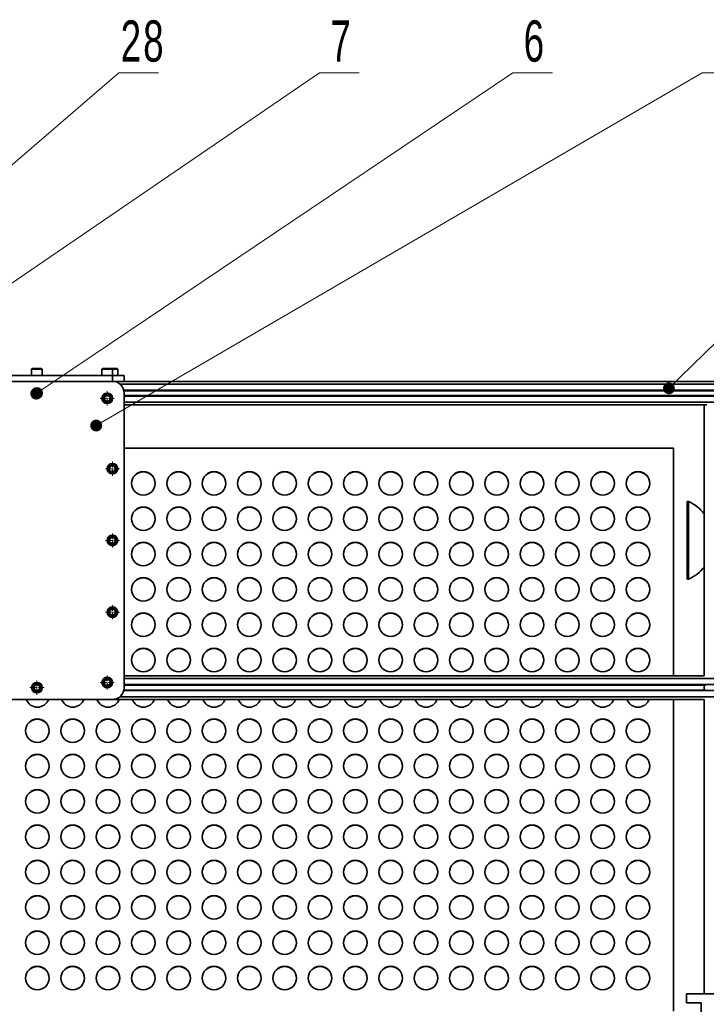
# Model space of a CAD drawing. Header units: millimetres. Extents: x 2945 to 26725, y -1089 to 16127.
# Tile 148 of 150: x 22178 to 23344, y 12480 to 14152. Entities that reach past the tile are written whole.
import ezdxf

# ---------------------------------------------------------------- set-up
doc = ezdxf.new("R2010")
doc.units = ezdxf.units.MM
doc.linetypes.add('点画线', pattern=[18, 12, -2, 2, -2])
for name, color, linetype, lineweight in [('中心线层', 1, '点画线', 18), ('几何体', 7, 'Continuous', 35), ('注释', 2, 'Continuous', 18)]:
    doc.layers.add(name, color=color, linetype=linetype, lineweight=lineweight)
doc.styles.add('SLDTEXTSTYLE1', font='txt', dxfattribs={"width": 0.667})

# ---------------------------------------------------------------- blocks, each defined once
blk = doc.blocks.new('SW_NOTE_0_55')
at = {"layer": '注释', "color": 0}
for p, q in [((0, 0), (67.1, 0)), ((67.1, 0), (0, 0)), ((0, 0), (67.1, 0)), ((67.1, 0), (0, 0)), ((0, 0), (67.1, 0)), ((67.1, 0), (0, 0))]:
    blk.add_line(p, q, dxfattribs=at)
at = {"layer": '注释', "color": 0, "insert": (18.2, 89.1), "char_height": 70, "width": 48.283, "attachment_point": 1, "style": 'SLDTEXTSTYLE1'}
blk.add_mtext('\\T1.1;5', dxfattribs=at)
blk = doc.blocks.new('SW_NOTE_0_56')
at = {"layer": '注释', "color": 0}
for p, q in [((0, 0), (67.1, 0)), ((67.1, 0), (0, 0)), ((0, 0), (67.1, 0)), ((67.1, 0), (0, 0)), ((0, 0), (67.1, 0)), ((67.1, 0), (0, 0))]:
    blk.add_line(p, q, dxfattribs=at)
at = {"layer": '注释', "color": 0, "insert": (18.2, 89.1), "char_height": 70, "width": 48.089, "attachment_point": 1, "style": 'SLDTEXTSTYLE1'}
blk.add_mtext('\\T1.1;6', dxfattribs=at)
blk = doc.blocks.new('SW_NOTE_0_57')
at = {"layer": '注释', "color": 0}
for p, q in [((0, 0), (67.1, 0)), ((67.1, 0), (0, 0)), ((0, 0), (67.1, 0)), ((67.1, 0), (0, 0)), ((0, 0), (67.1, 0)), ((67.1, 0), (0, 0))]:
    blk.add_line(p, q, dxfattribs=at)
at = {"layer": '注释', "color": 0, "insert": (18.2, 89.1), "char_height": 70, "width": 56.233, "attachment_point": 1, "style": 'SLDTEXTSTYLE1'}
blk.add_mtext('\\T1.1;7', dxfattribs=at)
blk = doc.blocks.new('SW_NOTE_0_58')
at = {"layer": '注释', "color": 0}
for p, q in [((0, 0), (67.1, 0)), ((67.1, 0), (0, 0)), ((0, 0), (67.1, 0)), ((67.1, 0), (0, 0)), ((0, 0), (67.1, 0)), ((67.1, 0), (0, 0))]:
    blk.add_line(p, q, dxfattribs=at)
at = {"layer": '注释', "color": 0, "insert": (2.9, 89.1), "char_height": 70, "width": 120.803, "attachment_point": 1, "style": 'SLDTEXTSTYLE1'}
blk.add_mtext('\\T1.1;28', dxfattribs=at)
blk = doc.blocks.new('*X139')
at = {"layer": '注释', "linetype": 'Continuous'}
h = blk.add_hatch(color=0, dxfattribs=at)
edge = h.paths.add_edge_path(flags=0)
edge.add_arc((-625.8, -638.7), 10.2, 0, 360)
at = {"layer": '注释', "color": 0, "linetype": 'Continuous'}
blk.add_line((-625.8, -638.7), (0, 0), dxfattribs=at)
blk = doc.blocks.new('*X141')
at = {"layer": '注释', "linetype": 'Continuous'}
h = blk.add_hatch(color=0, dxfattribs=at)
edge = h.paths.add_edge_path(flags=0)
edge.add_arc((-547.2, -535.6), 10.2, 0, 360)
at = {"layer": '注释', "color": 0, "linetype": 'Continuous'}
blk.add_line((-547.2, -535.6), (0, 0), dxfattribs=at)
blk = doc.blocks.new('*X142')
at = {"layer": '注释', "linetype": 'Continuous'}
h = blk.add_hatch(color=0, dxfattribs=at)
edge = h.paths.add_edge_path(flags=0)
edge.add_arc((-1029, -598.8), 10.2, 0, 360)
at = {"layer": '注释', "color": 0, "linetype": 'Continuous'}
blk.add_line((-1029, -598.8), (0, 0), dxfattribs=at)
blk = doc.blocks.new('*X143')
at = {"layer": '注释', "linetype": 'Continuous'}
h = blk.add_hatch(color=0, dxfattribs=at)
edge = h.paths.add_edge_path(flags=0)
edge.add_arc((-809.5, -544.6), 10.2, 0, 360)
at = {"layer": '注释', "color": 0, "linetype": 'Continuous'}
blk.add_line((-809.5, -544.6), (0, 0), dxfattribs=at)
blk = doc.blocks.new('*X144')
at = {"layer": '注释', "linetype": 'Continuous'}
h = blk.add_hatch(color=0, dxfattribs=at)
edge = h.paths.add_edge_path(flags=0)
edge.add_arc((-606.1, -413.7), 10.2, 0, 360)
at = {"layer": '注释', "color": 0, "linetype": 'Continuous'}
blk.add_line((-606.1, -413.7), (0, 0), dxfattribs=at)
blk = doc.blocks.new('*X145')
at = {"layer": '注释', "linetype": 'Continuous'}
h = blk.add_hatch(color=0, dxfattribs=at)
edge = h.paths.add_edge_path(flags=0)
edge.add_arc((-774.8, -665.2), 10.2, 0, 360)
at = {"layer": '注释', "color": 0, "linetype": 'Continuous'}
blk.add_line((-774.8, -665.2), (0, 0), dxfattribs=at)

msp = doc.modelspace()

# ---------------------------------------------------------------- linework, layer by layer
at = {"layer": '中心线层'}
for p, q in [((22315.141, 13508.811), (22339.141, 13508.811)), ((22327.141, 13496.811), (22327.141, 13520.811)), ((22335.928, 13377.379), (22335.928, 13401.379)), ((22323.928, 13389.379), (22347.928, 13389.379)), ((22335.928, 13255.598), (22335.928, 13279.598)), ((22323.928, 13267.598), (22347.928, 13267.598)), ((22335.928, 13133.817), (22335.928, 13157.817)), ((22323.928, 13145.817), (22347.928, 13145.817)), ((22207.709, 13005.598), (22207.709, 13029.598)), ((22315.141, 13026.385), (22339.141, 13026.385)), ((22327.141, 13014.385), (22327.141, 13038.385)), ((22195.709, 13017.598), (22219.709, 13017.598))]:
    msp.add_line(p, q, dxfattribs=at)
at = {"layer": '几何体'}
for p, q in [((22200.209, 13559.598), (22201.527, 13559.598)), ((22201.527, 13559.598), (22215.209, 13559.598)), ((22319.641, 13559.598), (22320.96, 13559.598)), ((22320.96, 13559.598), (22334.641, 13559.598)), ((22334.641, 13559.598), (22343.428, 13559.598)), ((22335.928, 13547.598), (21835.928, 13547.598)), ((22198.709, 13558.098), (22198.709, 13547.598)), ((22200.291, 13558.098), (22198.709, 13558.098)), ((22216.709, 13558.098), (22200.291, 13558.098)), ((22216.709, 13547.598), (22216.709, 13558.098)), ((22318.141, 13558.098), (22318.141, 13547.598)), ((22319.723, 13558.098), (22318.141, 13558.098)), ((22336.141, 13558.098), (22319.723, 13558.098)), ((22335.928, 13537.598), (22335.928, 13547.598)), ((22335.928, 13547.598), (22355.928, 13547.598)), ((22336.141, 13547.598), (22336.141, 13558.098)), ((22344.928, 13558.098), (22336.141, 13558.098)), ((22344.928, 13547.598), (22344.928, 13558.098)), ((22355.928, 13547.598), (22355.928, 13537.598)), ((22335.928, 13537.598), (21835.928, 13537.598)), ((22348.567, 13537.598), (22335.928, 13537.598)), ((22348.567, 13537.598), (23380.928, 13537.598)), ((22348.567, 13533.098), (23380.928, 13533.098)), ((22202.498, 13520.084), (22207.257, 13523.354)), ((22202.95, 13514.329), (22202.498, 13520.084)), ((22208.161, 13511.842), (22202.95, 13514.329)), ((22207.257, 13523.354), (22212.467, 13520.867)), ((22212.92, 13515.112), (22208.161, 13511.842)), ((22212.467, 13520.867), (22212.92, 13515.112)), ((22321.93, 13511.297), (22326.689, 13514.567)), ((22322.383, 13505.542), (22321.93, 13511.297)), ((22326.689, 13514.567), (22331.9, 13512.081)), ((22331.9, 13512.081), (22332.352, 13506.325)), ((22355.267, 13522.698), (23380.928, 13522.698)), ((22355.503, 13521.698), (23380.928, 13521.698)), ((22355.928, 13017.598), (22355.928, 13517.598)), ((22355.928, 13513.498), (23380.928, 13513.498)), ((22355.928, 13512.498), (23380.928, 13512.498)), ((22327.593, 13503.055), (22322.383, 13505.542)), ((22332.352, 13506.325), (22327.593, 13503.055)), ((22355.928, 13502.098), (23380.928, 13502.098)), ((22355.928, 13497.598), (23340.928, 13497.598)), ((23340.928, 13497.598), (23340.928, 13037.598)), ((23340.928, 13497.598), (23345.428, 13497.598)), ((23288.428, 13424.391), (22355.928, 13424.391)), ((23288.428, 13037.598), (23288.428, 13424.391)), ((22330.717, 13391.865), (22335.476, 13395.135)), ((22331.169, 13386.109), (22330.717, 13391.865)), ((22335.476, 13395.135), (22340.686, 13392.648)), ((22340.686, 13392.648), (22341.139, 13386.893)), ((22336.38, 13383.623), (22331.169, 13386.109)), ((22341.139, 13386.893), (22336.38, 13383.623)), ((23314.027, 13333.552), (23311.975, 13333.552)), ((23311.975, 13333.552), (23311.975, 13201.644)), ((23314.027, 13333.552), (23314.027, 13201.644)), ((22330.717, 13270.084), (22335.476, 13273.354)), ((22331.169, 13264.329), (22330.717, 13270.084)), ((22336.38, 13261.842), (22331.169, 13264.329)), ((22335.476, 13273.354), (22340.686, 13270.867)), ((22341.139, 13265.112), (22336.38, 13261.842)), ((22340.686, 13270.867), (22341.139, 13265.112)), ((23311.975, 13201.644), (23314.027, 13201.644)), ((22330.717, 13148.303), (22335.476, 13151.573)), ((22331.169, 13142.548), (22330.717, 13148.303)), ((22336.38, 13140.061), (22331.169, 13142.548)), ((22335.476, 13151.573), (22340.686, 13149.086)), ((22341.139, 13143.331), (22336.38, 13140.061)), ((22340.686, 13149.086), (22341.139, 13143.331)), ((22321.93, 13028.871), (22326.689, 13032.141)), ((22322.383, 13023.115), (22321.93, 13028.871)), ((22326.689, 13032.141), (22331.9, 13029.654)), ((22332.352, 13023.898), (22327.593, 13020.629)), ((22331.9, 13029.654), (22332.352, 13023.898)), ((22355.928, 13037.598), (23340.928, 13037.598)), ((22355.928, 13033.098), (23380.928, 13033.098)), ((22202.498, 13020.084), (22207.257, 13023.354)), ((22202.95, 13014.329), (22202.498, 13020.084)), ((22208.161, 13011.842), (22202.95, 13014.329)), ((22207.257, 13023.354), (22212.467, 13020.867)), ((22212.92, 13015.112), (22208.161, 13011.842)), ((22212.467, 13020.867), (22212.92, 13015.112)), ((22327.593, 13020.629), (22322.383, 13023.115)), ((22355.267, 13012.498), (23380.928, 13012.498)), ((22355.503, 13013.498), (23343.366, 13013.498)), ((22355.928, 13022.698), (23380.928, 13022.698)), ((22355.928, 13021.698), (23343.366, 13021.698)), ((23340.928, 13021.698), (23340.928, 13013.498)), ((21835.928, 12997.598), (22335.928, 12997.598)), ((22335.928, 12997.598), (23340.928, 12997.598)), ((22348.567, 13002.098), (23380.928, 13002.098)), ((23288.428, 12468.148), (23288.428, 12997.598)), ((23340.928, 12997.598), (23340.928, 12497.598)), ((23310.928, 12497.598), (23310.928, 12482.598)), ((23380.928, 12497.598), (23310.928, 12497.598)), ((23310.928, 12482.598), (23335.928, 12482.598)), ((23335.928, 12482.598), (23335.928, 12428.529))]:
    msp.add_line(p, q, dxfattribs=at)
for centre, radius in [((22207.709, 13517.598), 9), ((22207.709, 13517.598), 7.5), ((22327.141, 13508.811), 9), ((22327.141, 13508.811), 7.5), ((22335.928, 13389.379), 9), ((22335.928, 13389.379), 7.5), ((22388.428, 13364.395), 19.999), ((22448.428, 13364.395), 19.999), ((22508.428, 13364.395), 19.999), ((22568.428, 13364.395), 19.999), ((22628.428, 13364.395), 19.999), ((22688.428, 13364.395), 19.999), ((22748.428, 13364.395), 19.999), ((22808.428, 13364.395), 19.999), ((22868.428, 13364.395), 19.999), ((22928.428, 13364.395), 19.999), ((22988.428, 13364.395), 19.999), ((23048.428, 13364.395), 19.999), ((23108.428, 13364.395), 19.999), ((23168.428, 13364.395), 19.999), ((23228.428, 13364.395), 19.999), ((22388.428, 13304.401), 19.999), ((22448.428, 13304.401), 19.999), ((22508.428, 13304.401), 19.999), ((22568.428, 13304.401), 19.999), ((22628.428, 13304.401), 19.999), ((22688.428, 13304.401), 19.999), ((22748.428, 13304.401), 19.999), ((22808.428, 13304.401), 19.999), ((22868.428, 13304.401), 19.999), ((22928.428, 13304.401), 19.999), ((22988.428, 13304.401), 19.999), ((23048.428, 13304.401), 19.999), ((23108.428, 13304.401), 19.999), ((23168.428, 13304.401), 19.999), ((23228.428, 13304.401), 19.999), ((22335.928, 13267.598), 9), ((22335.928, 13267.598), 7.5), ((22388.428, 13244.407), 19.999), ((22448.428, 13244.407), 19.999), ((22508.428, 13244.407), 19.999), ((22568.428, 13244.407), 19.999), ((22628.428, 13244.407), 19.999), ((22688.428, 13244.407), 19.999), ((22748.428, 13244.407), 19.999), ((22808.428, 13244.407), 19.999), ((22868.428, 13244.407), 19.999), ((22928.428, 13244.407), 19.999), ((22988.428, 13244.407), 19.999), ((23048.428, 13244.407), 19.999), ((23108.428, 13244.407), 19.999), ((23168.428, 13244.407), 19.999), ((23228.428, 13244.407), 19.999), ((22388.428, 13184.413), 19.999), ((22448.428, 13184.413), 19.999), ((22508.428, 13184.413), 19.999), ((22568.428, 13184.413), 19.999), ((22628.428, 13184.413), 19.999), ((22688.428, 13184.413), 19.999), ((22748.428, 13184.413), 19.999), ((22808.428, 13184.413), 19.999), ((22868.428, 13184.413), 19.999), ((22928.428, 13184.413), 19.999), ((22988.428, 13184.413), 19.999), ((23048.428, 13184.413), 19.999), ((23108.428, 13184.413), 19.999), ((23168.428, 13184.413), 19.999), ((23228.428, 13184.413), 19.999), ((22335.928, 13145.817), 9), ((22335.928, 13145.817), 7.5), ((22388.428, 13124.419), 19.999), ((22448.428, 13124.419), 19.999), ((22508.428, 13124.419), 19.999), ((22568.428, 13124.419), 19.999), ((22628.428, 13124.419), 19.999), ((22688.428, 13124.419), 19.999), ((22748.428, 13124.419), 19.999), ((22808.428, 13124.419), 19.999), ((22868.428, 13124.419), 19.999), ((22928.428, 13124.419), 19.999), ((22988.428, 13124.419), 19.999), ((23048.428, 13124.419), 19.999), ((23108.428, 13124.419), 19.999), ((23168.428, 13124.419), 19.999), ((23228.428, 13124.419), 19.999), ((22388.428, 13064.425), 19.999), ((22448.428, 13064.425), 19.999), ((22508.428, 13064.425), 19.999), ((22568.428, 13064.425), 19.999), ((22628.428, 13064.425), 19.999), ((22688.428, 13064.425), 19.999), ((22748.428, 13064.425), 19.999), ((22808.428, 13064.425), 19.999), ((22868.428, 13064.425), 19.999), ((22928.428, 13064.425), 19.999), ((22988.428, 13064.425), 19.999), ((23048.428, 13064.425), 19.999), ((23108.428, 13064.425), 19.999), ((23168.428, 13064.425), 19.999), ((23228.428, 13064.425), 19.999), ((22207.709, 13017.598), 9), ((22207.709, 13017.598), 7.5), ((22327.141, 13026.385), 9), ((22327.141, 13026.385), 7.5), ((22208.428, 12944.437), 19.999), ((22268.428, 12944.437), 19.999), ((22328.428, 12944.437), 19.999), ((22388.428, 12944.437), 19.999), ((22448.428, 12944.437), 19.999), ((22508.428, 12944.437), 19.999), ((22568.428, 12944.437), 19.999), ((22628.428, 12944.437), 19.999), ((22688.428, 12944.437), 19.999), ((22748.428, 12944.437), 19.999), ((22808.428, 12944.437), 19.999), ((22868.428, 12944.437), 19.999), ((22928.428, 12944.437), 19.999), ((22988.428, 12944.437), 19.999), ((23048.428, 12944.437), 19.999), ((23108.428, 12944.437), 19.999), ((23168.428, 12944.437), 19.999), ((23228.428, 12944.437), 19.999), ((22208.428, 12884.443), 19.999), ((22268.428, 12884.443), 19.999), ((22328.428, 12884.443), 19.999), ((22388.428, 12884.443), 19.999), ((22448.428, 12884.443), 19.999), ((22508.428, 12884.443), 19.999), ((22568.428, 12884.443), 19.999), ((22628.428, 12884.443), 19.999), ((22688.428, 12884.443), 19.999), ((22748.428, 12884.443), 19.999), ((22808.428, 12884.443), 19.999), ((22868.428, 12884.443), 19.999), ((22928.428, 12884.443), 19.999), ((22988.428, 12884.443), 19.999), ((23048.428, 12884.443), 19.999), ((23108.428, 12884.443), 19.999), ((23168.428, 12884.443), 19.999), ((23228.428, 12884.443), 19.999), ((22208.428, 12824.449), 19.999), ((22268.428, 12824.449), 19.999), ((22328.428, 12824.449), 19.999), ((22388.428, 12824.449), 19.999), ((22448.428, 12824.449), 19.999), ((22508.428, 12824.449), 19.999), ((22568.428, 12824.449), 19.999), ((22628.428, 12824.449), 19.999), ((22688.428, 12824.449), 19.999), ((22748.428, 12824.449), 19.999), ((22808.428, 12824.449), 19.999), ((22868.428, 12824.449), 19.999), ((22928.428, 12824.449), 19.999), ((22988.428, 12824.449), 19.999), ((23048.428, 12824.449), 19.999), ((23108.428, 12824.449), 19.999), ((23168.428, 12824.449), 19.999), ((23228.428, 12824.449), 19.999), ((22208.428, 12764.455), 19.999), ((22268.428, 12764.455), 19.999), ((22328.428, 12764.455), 19.999), ((22388.428, 12764.455), 19.999), ((22448.428, 12764.455), 19.999), ((22508.428, 12764.455), 19.999), ((22568.428, 12764.455), 19.999), ((22628.428, 12764.455), 19.999), ((22688.428, 12764.455), 19.999), ((22748.428, 12764.455), 19.999), ((22808.428, 12764.455), 19.999), ((22868.428, 12764.455), 19.999), ((22928.428, 12764.455), 19.999), ((22988.428, 12764.455), 19.999), ((23048.428, 12764.455), 19.999), ((23108.428, 12764.455), 19.999), ((23168.428, 12764.455), 19.999), ((23228.428, 12764.455), 19.999), ((22208.428, 12704.461), 19.999), ((22268.428, 12704.461), 19.999), ((22328.428, 12704.461), 19.999), ((22388.428, 12704.461), 19.999), ((22448.428, 12704.461), 19.999), ((22508.428, 12704.461), 19.999), ((22568.428, 12704.461), 19.999), ((22628.428, 12704.461), 19.999), ((22688.428, 12704.461), 19.999), ((22748.428, 12704.461), 19.999), ((22808.428, 12704.461), 19.999), ((22868.428, 12704.461), 19.999), ((22928.428, 12704.461), 19.999), ((22988.428, 12704.461), 19.999), ((23048.428, 12704.461), 19.999), ((23108.428, 12704.461), 19.999), ((23168.428, 12704.461), 19.999), ((23228.428, 12704.461), 19.999), ((22208.428, 12644.467), 19.999), ((22268.428, 12644.467), 19.999), ((22328.428, 12644.467), 19.999), ((22388.428, 12644.467), 19.999), ((22448.428, 12644.467), 19.999), ((22508.428, 12644.467), 19.999), ((22568.428, 12644.467), 19.999), ((22628.428, 12644.467), 19.999), ((22688.428, 12644.467), 19.999), ((22748.428, 12644.467), 19.999), ((22808.428, 12644.467), 19.999), ((22868.428, 12644.467), 19.999), ((22928.428, 12644.467), 19.999), ((22988.428, 12644.467), 19.999), ((23048.428, 12644.467), 19.999), ((23108.428, 12644.467), 19.999), ((23168.428, 12644.467), 19.999), ((23228.428, 12644.467), 19.999), ((22208.428, 12584.473), 19.999), ((22268.428, 12584.473), 19.999), ((22328.428, 12584.473), 19.999), ((22388.428, 12584.473), 19.999), ((22448.428, 12584.473), 19.999), ((22508.428, 12584.473), 19.999), ((22568.428, 12584.473), 19.999), ((22628.428, 12584.473), 19.999), ((22688.428, 12584.473), 19.999), ((22748.428, 12584.473), 19.999), ((22808.428, 12584.473), 19.999), ((22868.428, 12584.473), 19.999), ((22928.428, 12584.473), 19.999), ((22988.428, 12584.473), 19.999), ((23048.428, 12584.473), 19.999), ((23108.428, 12584.473), 19.999), ((23168.428, 12584.473), 19.999), ((23228.428, 12584.473), 19.999), ((22208.428, 12524.479), 19.999), ((22268.428, 12524.479), 19.999), ((22328.428, 12524.479), 19.999), ((22388.428, 12524.479), 19.999), ((22448.428, 12524.479), 19.999), ((22508.428, 12524.479), 19.999), ((22568.428, 12524.479), 19.999), ((22628.428, 12524.479), 19.999), ((22688.428, 12524.479), 19.999), ((22748.428, 12524.479), 19.999), ((22808.428, 12524.479), 19.999), ((22868.428, 12524.479), 19.999), ((22928.428, 12524.479), 19.999), ((22988.428, 12524.479), 19.999), ((23048.428, 12524.479), 19.999), ((23108.428, 12524.479), 19.999), ((23168.428, 12524.479), 19.999), ((23228.428, 12524.479), 19.999)]:
    msp.add_circle(centre, radius, dxfattribs=at)
for centre, radius, start, end in [((22200.209, 13558.098), 1.5, 90, 180), ((22215.209, 13558.098), 1.5, 0, 90), ((22319.641, 13558.098), 1.5, 90, 180), ((22334.641, 13558.098), 1.5, 0, 90), ((22343.428, 13558.098), 1.5, 0, 90), ((22335.928, 13517.598), 20, 0, 90), ((22207.709, 13517.598), 5, 124.491237, 184.491237), ((22207.709, 13517.598), 5, 184.491237, 244.491237), ((22207.709, 13517.598), 5, 64.491237, 124.491237), ((22207.709, 13517.598), 5, 244.491237, 304.491237), ((22207.709, 13517.598), 5, 4.491237, 64.491237), ((22207.709, 13517.598), 5, 304.491237, 4.491237), ((22327.141, 13508.811), 5, 124.491237, 184.491237), ((22327.141, 13508.811), 5, 64.491237, 124.491237), ((22327.141, 13508.811), 5, 4.491237, 64.491237), ((22327.141, 13508.811), 5, 304.491237, 4.491237), ((22327.141, 13508.811), 5, 184.491237, 244.491237), ((22327.141, 13508.811), 5, 244.491237, 304.491237), ((22335.928, 13389.379), 5, 124.491237, 184.491237), ((22335.928, 13389.379), 5, 64.491237, 124.491237), ((22335.928, 13389.379), 5, 4.491237, 64.491237), ((22335.928, 13389.379), 5, 184.491237, 244.491237), ((22335.928, 13389.379), 5, 244.491237, 304.491237), ((22335.928, 13389.379), 5, 304.491237, 4.491237), ((22388.427, 13363.973), 19.999, 89.997116, 179.391947), ((22388.429, 13363.973), 19.999, 0.608053, 90.002884), ((22448.427, 13363.973), 19.999, 89.997116, 179.391947), ((22448.429, 13363.973), 19.999, 0.608053, 90.002884), ((22508.427, 13363.973), 19.999, 89.997116, 179.391947), ((22508.429, 13363.973), 19.999, 0.608053, 90.002884), ((22568.427, 13363.973), 19.999, 89.997116, 179.391947), ((22568.429, 13363.973), 19.999, 0.608053, 90.002884), ((22628.427, 13363.973), 19.999, 89.997116, 179.391947), ((22628.429, 13363.973), 19.999, 0.608054, 90.002884), ((22688.427, 13363.973), 19.999, 89.997116, 179.391947), ((22688.429, 13363.973), 19.999, 0.608053, 90.002884), ((22748.427, 13363.973), 19.999, 89.997116, 179.391946), ((22748.429, 13363.973), 19.999, 0.608054, 90.002884), ((22808.427, 13363.973), 19.999, 89.997116, 179.391946), ((22808.429, 13363.973), 19.999, 0.608054, 90.002884), ((22868.427, 13363.973), 19.999, 89.997116, 179.391946), ((22868.429, 13363.973), 19.999, 0.608054, 90.002884), ((22928.427, 13363.973), 19.999, 89.997116, 179.391947), ((22928.429, 13363.973), 19.999, 0.608053, 90.002884), ((22988.427, 13363.973), 19.999, 89.997116, 179.391946), ((22988.429, 13363.973), 19.999, 0.608054, 90.002884), ((23048.427, 13363.973), 19.999, 89.997116, 179.391947), ((23048.429, 13363.973), 19.999, 0.608053, 90.002884), ((23108.427, 13363.973), 19.999, 89.997116, 179.391949), ((23108.429, 13363.973), 19.999, 0.608051, 90.002884), ((23168.427, 13363.973), 19.999, 89.997116, 179.391947), ((23168.429, 13363.973), 19.999, 0.608053, 90.002884), ((23228.427, 13363.973), 19.999, 89.997116, 179.39195), ((23228.429, 13363.973), 19.999, 0.60805, 90.002884), ((23283.823, 13266.434), 73.601, 39.115889, 65.771609), ((22388.427, 13303.979), 19.999, 89.997116, 179.391947), ((22388.429, 13303.979), 19.999, 0.608053, 90.002884), ((22448.427, 13303.979), 19.999, 89.997116, 179.391947), ((22448.429, 13303.979), 19.999, 0.608053, 90.002884), ((22508.427, 13303.979), 19.999, 89.997116, 179.391947), ((22508.429, 13303.979), 19.999, 0.608053, 90.002884), ((22568.427, 13303.979), 19.999, 89.997116, 179.391946), ((22568.429, 13303.979), 19.999, 0.608054, 90.002884), ((22628.427, 13303.979), 19.999, 89.997116, 179.391947), ((22628.429, 13303.979), 19.999, 0.608053, 90.002884), ((22688.427, 13303.979), 19.999, 89.997116, 179.391947), ((22688.429, 13303.979), 19.999, 0.608053, 90.002884), ((22748.427, 13303.979), 19.999, 89.997116, 179.391946), ((22748.429, 13303.979), 19.999, 0.608054, 90.002884), ((22808.427, 13303.979), 19.999, 89.997116, 179.391947), ((22808.429, 13303.979), 19.999, 0.608053, 90.002884), ((22868.427, 13303.979), 19.999, 89.997116, 179.391947), ((22868.429, 13303.979), 19.999, 0.608053, 90.002884), ((22928.427, 13303.979), 19.999, 89.997116, 179.391946), ((22928.429, 13303.979), 19.999, 0.608054, 90.002884), ((22988.427, 13303.979), 19.999, 89.997116, 179.391945), ((22988.429, 13303.979), 19.999, 0.608055, 90.002884), ((23048.427, 13303.979), 19.999, 89.997116, 179.391947), ((23048.429, 13303.979), 19.999, 0.608053, 90.002884), ((23108.427, 13303.979), 19.999, 89.997116, 179.391947), ((23108.429, 13303.979), 19.999, 0.608053, 90.002884), ((23168.427, 13303.979), 19.999, 89.997116, 179.391947), ((23168.429, 13303.979), 19.999, 0.608053, 90.002884), ((23228.427, 13303.979), 19.999, 89.997116, 179.391946), ((23228.429, 13303.979), 19.999, 0.608054, 90.002884), ((22335.928, 13267.598), 5, 124.491237, 184.491237), ((22335.928, 13267.598), 5, 184.491237, 244.491237), ((22335.928, 13267.598), 5, 64.491237, 124.491237), ((22335.928, 13267.598), 5, 244.491237, 304.491237), ((22335.928, 13267.598), 5, 4.491237, 64.491237), ((22335.928, 13267.598), 5, 304.491237, 4.491237), ((22388.427, 13243.985), 19.999, 89.997116, 179.391947), ((22388.429, 13243.985), 19.999, 0.608053, 90.002884), ((22448.427, 13243.985), 19.999, 89.997116, 179.391947), ((22448.429, 13243.985), 19.999, 0.608053, 90.002884), ((22508.427, 13243.985), 19.999, 89.997116, 179.391947), ((22508.429, 13243.985), 19.999, 0.608053, 90.002884), ((22568.427, 13243.985), 19.999, 89.997116, 179.391947), ((22568.429, 13243.985), 19.999, 0.608053, 90.002884), ((22628.427, 13243.985), 19.999, 89.997116, 179.391947), ((22628.429, 13243.985), 19.999, 0.608053, 90.002884), ((22688.427, 13243.985), 19.999, 89.997116, 179.391947), ((22688.429, 13243.985), 19.999, 0.608053, 90.002884), ((22748.427, 13243.985), 19.999, 89.997116, 179.391946), ((22748.429, 13243.985), 19.999, 0.608054, 90.002884), ((22808.427, 13243.985), 19.999, 89.997116, 179.391948), ((22808.429, 13243.985), 19.999, 0.608052, 90.002884), ((22868.427, 13243.985), 19.999, 89.997116, 179.391946), ((22868.429, 13243.985), 19.999, 0.608054, 90.002884), ((22928.427, 13243.985), 19.999, 89.997116, 179.391949), ((22928.429, 13243.985), 19.999, 0.608051, 90.002884), ((22988.427, 13243.985), 19.999, 89.997116, 179.391946), ((22988.429, 13243.985), 19.999, 0.608054, 90.002884), ((23048.427, 13243.985), 19.999, 89.997116, 179.391949), ((23048.429, 13243.985), 19.999, 0.608051, 90.002884), ((23108.427, 13243.985), 19.999, 89.997116, 179.391944), ((23108.429, 13243.985), 19.999, 0.608056, 90.002884), ((23168.427, 13243.985), 19.999, 89.997116, 179.391948), ((23168.429, 13243.985), 19.999, 0.608052, 90.002884), ((23228.427, 13243.985), 19.999, 89.997116, 179.391945), ((23228.429, 13243.985), 19.999, 0.608055, 90.002884), ((23283.823, 13268.762), 73.601, 294.228391, 320.884111), ((22388.427, 13183.991), 19.999, 89.997116, 179.391947), ((22388.429, 13183.991), 19.999, 0.608053, 90.002884), ((22448.427, 13183.991), 19.999, 89.997116, 179.391947), ((22448.429, 13183.991), 19.999, 0.608053, 90.002884), ((22508.427, 13183.991), 19.999, 89.997116, 179.391946), ((22508.429, 13183.991), 19.999, 0.608054, 90.002884), ((22568.427, 13183.991), 19.999, 89.997116, 179.391946), ((22568.429, 13183.991), 19.999, 0.608054, 90.002884), ((22628.427, 13183.991), 19.999, 89.997116, 179.391947), ((22628.429, 13183.991), 19.999, 0.608053, 90.002884), ((22688.427, 13183.991), 19.999, 89.997116, 179.391947), ((22688.429, 13183.991), 19.999, 0.608053, 90.002884), ((22748.427, 13183.991), 19.999, 89.997116, 179.391947), ((22748.429, 13183.991), 19.999, 0.608053, 90.002884), ((22808.427, 13183.991), 19.999, 89.997116, 179.391947), ((22808.429, 13183.991), 19.999, 0.608053, 90.002884), ((22868.427, 13183.991), 19.999, 89.997116, 179.391948), ((22868.429, 13183.991), 19.999, 0.608052, 90.002884), ((22928.427, 13183.991), 19.999, 89.997116, 179.391947), ((22928.429, 13183.991), 19.999, 0.608053, 90.002884), ((22988.427, 13183.991), 19.999, 89.997116, 179.391946), ((22988.429, 13183.991), 19.999, 0.608054, 90.002884), ((23048.427, 13183.991), 19.999, 89.997116, 179.391947), ((23048.429, 13183.991), 19.999, 0.608053, 90.002884), ((23108.427, 13183.991), 19.999, 89.997116, 179.391946), ((23108.429, 13183.991), 19.999, 0.608054, 90.002884), ((23168.427, 13183.991), 19.999, 89.997116, 179.391948), ((23168.429, 13183.991), 19.999, 0.608052, 90.002884), ((23228.427, 13183.991), 19.999, 89.997116, 179.391949), ((23228.429, 13183.991), 19.999, 0.60805, 90.002884), ((22335.928, 13145.817), 5, 124.491237, 184.491237), ((22335.928, 13145.817), 5, 184.491237, 244.491237), ((22335.928, 13145.817), 5, 64.491237, 124.491237), ((22335.928, 13145.817), 5, 244.491237, 304.491237), ((22335.928, 13145.817), 5, 4.491237, 64.491237), ((22335.928, 13145.817), 5, 304.491237, 4.491237), ((22388.427, 13123.997), 19.999, 89.997116, 179.391947), ((22388.429, 13123.997), 19.999, 0.608053, 90.002884), ((22448.427, 13123.997), 19.999, 89.997116, 179.391947), ((22448.429, 13123.997), 19.999, 0.608053, 90.002884), ((22508.427, 13123.997), 19.999, 89.997116, 179.391947), ((22508.429, 13123.997), 19.999, 0.608053, 90.002884), ((22568.427, 13123.997), 19.999, 89.997116, 179.391946), ((22568.429, 13123.997), 19.999, 0.608054, 90.002884), ((22628.427, 13123.997), 19.999, 89.997116, 179.391946), ((22628.429, 13123.997), 19.999, 0.608054, 90.002884), ((22688.427, 13123.997), 19.999, 89.997116, 179.391947), ((22688.429, 13123.997), 19.999, 0.608053, 90.002884), ((22748.427, 13123.997), 19.999, 89.997116, 179.391946), ((22748.429, 13123.997), 19.999, 0.608054, 90.002884), ((22808.427, 13123.997), 19.999, 89.997116, 179.391946), ((22808.429, 13123.997), 19.999, 0.608054, 90.002884), ((22868.427, 13123.997), 19.999, 89.997116, 179.391948), ((22868.429, 13123.997), 19.999, 0.608052, 90.002884), ((22928.427, 13123.997), 19.999, 89.997116, 179.391948), ((22928.429, 13123.997), 19.999, 0.608052, 90.002884), ((22988.427, 13123.997), 19.999, 89.997116, 179.391947), ((22988.429, 13123.997), 19.999, 0.608053, 90.002884), ((23048.427, 13123.997), 19.999, 89.997116, 179.391946), ((23048.429, 13123.997), 19.999, 0.608054, 90.002884), ((23108.427, 13123.997), 19.999, 89.997116, 179.391947), ((23108.429, 13123.997), 19.999, 0.608053, 90.002884), ((23168.427, 13123.997), 19.999, 89.997116, 179.391948), ((23168.429, 13123.997), 19.999, 0.608052, 90.002884), ((23228.427, 13123.997), 19.999, 89.997116, 179.391948), ((23228.429, 13123.997), 19.999, 0.608052, 90.002884), ((22388.427, 13064.003), 19.999, 89.997116, 179.391947), ((22388.429, 13064.003), 19.999, 0.608053, 90.002884), ((22448.427, 13064.003), 19.999, 89.997116, 179.391947), ((22448.429, 13064.003), 19.999, 0.608053, 90.002884), ((22508.427, 13064.003), 19.999, 89.997116, 179.391947), ((22508.429, 13064.003), 19.999, 0.608053, 90.002884), ((22568.427, 13064.003), 19.999, 89.997116, 179.391947), ((22568.429, 13064.003), 19.999, 0.608053, 90.002884), ((22628.427, 13064.003), 19.999, 89.997116, 179.391947), ((22628.429, 13064.003), 19.999, 0.608053, 90.002884), ((22688.427, 13064.003), 19.999, 89.997116, 179.391948), ((22688.429, 13064.003), 19.999, 0.608052, 90.002884), ((22748.427, 13064.003), 19.999, 89.997116, 179.391946), ((22748.429, 13064.003), 19.999, 0.608054, 90.002884), ((22808.427, 13064.003), 19.999, 89.997116, 179.391948), ((22808.429, 13064.003), 19.999, 0.608052, 90.002884), ((22868.427, 13064.003), 19.999, 89.997116, 179.391948), ((22868.429, 13064.003), 19.999, 0.608052, 90.002884), ((22928.427, 13064.003), 19.999, 89.997116, 179.391946), ((22928.429, 13064.003), 19.999, 0.608055, 90.002884), ((22988.427, 13064.003), 19.999, 89.997116, 179.391947), ((22988.429, 13064.003), 19.999, 0.608053, 90.002884), ((23048.427, 13064.003), 19.999, 89.997116, 179.391948), ((23048.429, 13064.003), 19.999, 0.608052, 90.002884), ((23108.427, 13064.003), 19.999, 89.997116, 179.391947), ((23108.429, 13064.003), 19.999, 0.608053, 90.002884), ((23168.427, 13064.003), 19.999, 89.997116, 179.391947), ((23168.429, 13064.003), 19.999, 0.608053, 90.002884), ((23228.427, 13064.003), 19.999, 89.997116, 179.391946), ((23228.429, 13064.003), 19.999, 0.608054, 90.002884), ((22327.141, 13026.385), 5, 124.491237, 184.491237), ((22327.141, 13026.385), 5, 184.491237, 244.491237), ((22327.141, 13026.385), 5, 64.491237, 124.491237), ((22327.141, 13026.385), 5, 4.491237, 64.491237), ((22327.141, 13026.385), 5, 304.491237, 4.491237), ((22207.709, 13017.598), 5, 124.491237, 184.491237), ((22207.709, 13017.598), 5, 184.491237, 244.491237), ((22207.709, 13017.598), 5, 64.491237, 124.491237), ((22207.709, 13017.598), 5, 244.491237, 304.491237), ((22207.709, 13017.598), 5, 4.491237, 64.491237), ((22207.709, 13017.598), 5, 304.491237, 4.491237), ((22327.141, 13026.385), 5, 244.491237, 304.491237), ((22335.928, 13017.598), 20, 270, 360), ((22208.428, 13004.435), 20.001, 199.98897, 340.01103), ((22268.428, 13004.435), 20.001, 199.98897, 340.01103), ((22328.428, 13004.435), 20.001, 199.98897, 340.01103), ((22388.428, 13004.435), 20.001, 199.98897, 340.01103), ((22448.428, 13004.435), 20.001, 199.98897, 340.01103), ((22508.428, 13004.435), 20.001, 199.98897, 340.01103), ((22568.428, 13004.435), 20.001, 199.98897, 340.01103), ((22628.428, 13004.435), 20.001, 199.98897, 340.01103), ((22688.428, 13004.435), 20.001, 199.98897, 340.01103), ((22748.428, 13004.435), 20.001, 199.98897, 340.01103), ((22808.428, 13004.435), 20.001, 199.98897, 340.01103), ((22868.428, 13004.435), 20.001, 199.98897, 340.01103), ((22928.428, 13004.435), 20.001, 199.98897, 340.01103), ((22988.428, 13004.435), 20.001, 199.98897, 340.01103), ((23048.428, 13004.435), 20.001, 199.98897, 340.01103), ((23108.428, 13004.435), 20.001, 199.98897, 340.01103), ((23168.428, 13004.435), 20.001, 199.98897, 340.01103), ((23228.428, 13004.435), 20.001, 199.98897, 340.01103), ((22208.427, 12944.015), 19.999, 89.997116, 179.391947), ((22208.429, 12944.015), 19.999, 0.608053, 90.002884), ((22268.427, 12944.015), 19.999, 89.997116, 179.391947), ((22268.429, 12944.015), 19.999, 0.608053, 90.002884), ((22328.427, 12944.015), 19.999, 89.997116, 179.391947), ((22328.429, 12944.015), 19.999, 0.608053, 90.002884), ((22388.427, 12944.015), 19.999, 89.997116, 179.391947), ((22388.429, 12944.015), 19.999, 0.608053, 90.002884), ((22448.427, 12944.015), 19.999, 89.997116, 179.391947), ((22448.429, 12944.015), 19.999, 0.608053, 90.002884), ((22508.427, 12944.015), 19.999, 89.997116, 179.391947), ((22508.429, 12944.015), 19.999, 0.608053, 90.002884), ((22568.427, 12944.015), 19.999, 89.997116, 179.391947), ((22568.429, 12944.015), 19.999, 0.608053, 90.002884), ((22628.427, 12944.015), 19.999, 89.997116, 179.391947), ((22628.429, 12944.015), 19.999, 0.608054, 90.002884), ((22688.427, 12944.015), 19.999, 89.997116, 179.391947), ((22688.429, 12944.015), 19.999, 0.608053, 90.002884), ((22748.427, 12944.015), 19.999, 89.997116, 179.391946), ((22748.429, 12944.015), 19.999, 0.608054, 90.002884), ((22808.427, 12944.015), 19.999, 89.997116, 179.391947), ((22808.429, 12944.015), 19.999, 0.608053, 90.002884), ((22868.427, 12944.015), 19.999, 89.997116, 179.391944), ((22868.429, 12944.015), 19.999, 0.608056, 90.002884), ((22928.427, 12944.015), 19.999, 89.997116, 179.391947), ((22928.429, 12944.015), 19.999, 0.608053, 90.002884), ((22988.427, 12944.015), 19.999, 89.997116, 179.391946), ((22988.429, 12944.015), 19.999, 0.608054, 90.002884), ((23048.427, 12944.015), 19.999, 89.997116, 179.39195), ((23048.429, 12944.015), 19.999, 0.60805, 90.002884), ((23108.427, 12944.015), 19.999, 89.997116, 179.391947), ((23108.429, 12944.015), 19.999, 0.608052, 90.002884), ((23168.427, 12944.015), 19.999, 89.997116, 179.391953), ((23168.429, 12944.015), 19.999, 0.608046, 90.002884), ((23228.427, 12944.015), 19.999, 89.997116, 179.391946), ((23228.429, 12944.015), 19.999, 0.608055, 90.002884), ((22208.427, 12884.021), 19.999, 89.997116, 179.391947), ((22208.429, 12884.021), 19.999, 0.608053, 90.002884), ((22268.427, 12884.021), 19.999, 89.997116, 179.391947), ((22268.429, 12884.021), 19.999, 0.608053, 90.002884), ((22328.427, 12884.021), 19.999, 89.997116, 179.391947), ((22328.429, 12884.021), 19.999, 0.608053, 90.002884), ((22388.427, 12884.021), 19.999, 89.997116, 179.391947), ((22388.429, 12884.021), 19.999, 0.608053, 90.002884), ((22448.427, 12884.021), 19.999, 89.997116, 179.391947), ((22448.429, 12884.021), 19.999, 0.608053, 90.002884), ((22508.427, 12884.021), 19.999, 89.997116, 179.391946), ((22508.429, 12884.021), 19.999, 0.608054, 90.002884), ((22568.427, 12884.021), 19.999, 89.997116, 179.391946), ((22568.429, 12884.021), 19.999, 0.608054, 90.002884), ((22628.427, 12884.021), 19.999, 89.997116, 179.391947), ((22628.429, 12884.021), 19.999, 0.608053, 90.002884), ((22688.427, 12884.021), 19.999, 89.997116, 179.391947), ((22688.429, 12884.021), 19.999, 0.608052, 90.002884), ((22748.427, 12884.021), 19.999, 89.997116, 179.391946), ((22748.429, 12884.021), 19.999, 0.608054, 90.002884), ((22808.427, 12884.021), 19.999, 89.997116, 179.391948), ((22808.429, 12884.021), 19.999, 0.608052, 90.002884), ((22868.427, 12884.021), 19.999, 89.997116, 179.391945), ((22868.429, 12884.021), 19.999, 0.608055, 90.002884), ((22928.427, 12884.021), 19.999, 89.997116, 179.391948), ((22928.429, 12884.021), 19.999, 0.608052, 90.002884), ((22988.427, 12884.021), 19.999, 89.997116, 179.391945), ((22988.429, 12884.021), 19.999, 0.608056, 90.002884), ((23048.427, 12884.021), 19.999, 89.997116, 179.391945), ((23048.429, 12884.021), 19.999, 0.608056, 90.002884), ((23108.427, 12884.021), 19.999, 89.997116, 179.391945), ((23108.429, 12884.021), 19.999, 0.608055, 90.002884), ((23168.427, 12884.021), 19.999, 89.997116, 179.391946), ((23168.429, 12884.021), 19.999, 0.608054, 90.002884), ((23228.427, 12884.021), 19.999, 89.997116, 179.391948), ((23228.429, 12884.021), 19.999, 0.608052, 90.002884), ((22208.427, 12824.027), 19.999, 89.997116, 179.391947), ((22208.429, 12824.027), 19.999, 0.608053, 90.002884), ((22268.427, 12824.027), 19.999, 89.997116, 179.391947), ((22268.429, 12824.027), 19.999, 0.608053, 90.002884), ((22328.427, 12824.027), 19.999, 89.997116, 179.391947), ((22328.429, 12824.027), 19.999, 0.608053, 90.002884), ((22388.427, 12824.027), 19.999, 89.997116, 179.391947), ((22388.429, 12824.027), 19.999, 0.608053, 90.002884), ((22448.427, 12824.027), 19.999, 89.997116, 179.391946), ((22448.429, 12824.027), 19.999, 0.608054, 90.002884), ((22508.427, 12824.027), 19.999, 89.997116, 179.391947), ((22508.429, 12824.027), 19.999, 0.608053, 90.002884), ((22568.427, 12824.027), 19.999, 89.997116, 179.391947), ((22568.429, 12824.027), 19.999, 0.608053, 90.002884), ((22628.427, 12824.027), 19.999, 89.997116, 179.391947), ((22628.429, 12824.027), 19.999, 0.608053, 90.002884), ((22688.427, 12824.027), 19.999, 89.997116, 179.391946), ((22688.429, 12824.027), 19.999, 0.608054, 90.002884), ((22748.427, 12824.027), 19.999, 89.997116, 179.391947), ((22748.429, 12824.027), 19.999, 0.608053, 90.002884), ((22808.427, 12824.027), 19.999, 89.997116, 179.391946), ((22808.429, 12824.027), 19.999, 0.608055, 90.002884), ((22868.427, 12824.027), 19.999, 89.997116, 179.391947), ((22868.429, 12824.027), 19.999, 0.608053, 90.002884), ((22928.427, 12824.027), 19.999, 89.997116, 179.391948), ((22928.429, 12824.027), 19.999, 0.608052, 90.002884), ((22988.427, 12824.027), 19.999, 89.997116, 179.391945), ((22988.429, 12824.027), 19.999, 0.608055, 90.002884), ((23048.427, 12824.027), 19.999, 89.997116, 179.391946), ((23048.429, 12824.027), 19.999, 0.608054, 90.002884), ((23108.427, 12824.027), 19.999, 89.997116, 179.391944), ((23108.429, 12824.027), 19.999, 0.608056, 90.002884), ((23168.427, 12824.027), 19.999, 89.997116, 179.391947), ((23168.429, 12824.027), 19.999, 0.608053, 90.002884), ((23228.427, 12824.027), 19.999, 89.997116, 179.391948), ((23228.429, 12824.027), 19.999, 0.608052, 90.002884), ((22208.427, 12764.033), 19.999, 89.997116, 179.391947), ((22208.429, 12764.033), 19.999, 0.608053, 90.002884), ((22268.427, 12764.033), 19.999, 89.997116, 179.391947), ((22268.429, 12764.033), 19.999, 0.608053, 90.002884), ((22328.427, 12764.033), 19.999, 89.997116, 179.391947), ((22328.429, 12764.033), 19.999, 0.608053, 90.002884), ((22388.427, 12764.033), 19.999, 89.997116, 179.391947), ((22388.429, 12764.033), 19.999, 0.608053, 90.002884), ((22448.427, 12764.033), 19.999, 89.997116, 179.391947), ((22448.429, 12764.033), 19.999, 0.608053, 90.002884), ((22508.427, 12764.033), 19.999, 89.997116, 179.391947), ((22508.429, 12764.033), 19.999, 0.608053, 90.002884), ((22568.427, 12764.033), 19.999, 89.997116, 179.391947), ((22568.429, 12764.033), 19.999, 0.608053, 90.002884), ((22628.427, 12764.033), 19.999, 89.997116, 179.391947), ((22628.429, 12764.033), 19.999, 0.608053, 90.002884), ((22688.427, 12764.033), 19.999, 89.997116, 179.391946), ((22688.429, 12764.033), 19.999, 0.608054, 90.002884), ((22748.427, 12764.033), 19.999, 89.997116, 179.391946), ((22748.429, 12764.033), 19.999, 0.608054, 90.002884), ((22808.427, 12764.033), 19.999, 89.997116, 179.391947), ((22808.429, 12764.033), 19.999, 0.608053, 90.002884), ((22868.427, 12764.033), 19.999, 89.997116, 179.391948), ((22868.429, 12764.033), 19.999, 0.608052, 90.002884), ((22928.427, 12764.033), 19.999, 89.997116, 179.391948), ((22928.429, 12764.033), 19.999, 0.608052, 90.002884), ((22988.427, 12764.033), 19.999, 89.997116, 179.391946), ((22988.429, 12764.033), 19.999, 0.608054, 90.002884), ((23048.427, 12764.033), 19.999, 89.997116, 179.391946), ((23048.429, 12764.033), 19.999, 0.608054, 90.002884), ((23108.427, 12764.033), 19.999, 89.997116, 179.391949), ((23108.429, 12764.033), 19.999, 0.60805, 90.002884), ((23168.427, 12764.033), 19.999, 89.997116, 179.391945), ((23168.429, 12764.033), 19.999, 0.608055, 90.002884), ((23228.427, 12764.033), 19.999, 89.997116, 179.391947), ((23228.429, 12764.033), 19.999, 0.608053, 90.002884), ((22208.427, 12704.039), 19.999, 89.997116, 179.391947), ((22208.429, 12704.039), 19.999, 0.608053, 90.002884), ((22268.427, 12704.039), 19.999, 89.997116, 179.391947), ((22268.429, 12704.039), 19.999, 0.608053, 90.002884), ((22328.427, 12704.039), 19.999, 89.997116, 179.391947), ((22328.429, 12704.039), 19.999, 0.608053, 90.002884), ((22388.427, 12704.039), 19.999, 89.997116, 179.391946), ((22388.429, 12704.039), 19.999, 0.608054, 90.002884), ((22448.427, 12704.039), 19.999, 89.997116, 179.391947), ((22448.429, 12704.039), 19.999, 0.608053, 90.002884), ((22508.427, 12704.039), 19.999, 89.997116, 179.391947), ((22508.429, 12704.039), 19.999, 0.608053, 90.002884), ((22568.427, 12704.039), 19.999, 89.997116, 179.391947), ((22568.429, 12704.039), 19.999, 0.608053, 90.002884), ((22628.427, 12704.039), 19.999, 89.997116, 179.391946), ((22628.429, 12704.039), 19.999, 0.608054, 90.002884), ((22688.427, 12704.039), 19.999, 89.997116, 179.391946), ((22688.429, 12704.039), 19.999, 0.608054, 90.002884), ((22748.427, 12704.039), 19.999, 89.997116, 179.391947), ((22748.429, 12704.039), 19.999, 0.608053, 90.002884), ((22808.427, 12704.039), 19.999, 89.997116, 179.391946), ((22808.429, 12704.039), 19.999, 0.608053, 90.002884), ((22868.427, 12704.039), 19.999, 89.997116, 179.391946), ((22868.429, 12704.039), 19.999, 0.608054, 90.002884), ((22928.427, 12704.039), 19.999, 89.997116, 179.391946), ((22928.429, 12704.039), 19.999, 0.608054, 90.002884), ((22988.427, 12704.039), 19.999, 89.997116, 179.391949), ((22988.429, 12704.039), 19.999, 0.608051, 90.002884), ((23048.427, 12704.039), 19.999, 89.997116, 179.391949), ((23048.429, 12704.039), 19.999, 0.608051, 90.002884), ((23108.427, 12704.039), 19.999, 89.997116, 179.391946), ((23108.429, 12704.039), 19.999, 0.608054, 90.002884), ((23168.427, 12704.039), 19.999, 89.997116, 179.391946), ((23168.429, 12704.039), 19.999, 0.608054, 90.002884), ((23228.427, 12704.039), 19.999, 89.997116, 179.391946), ((23228.429, 12704.039), 19.999, 0.608054, 90.002884), ((22208.427, 12644.045), 19.999, 89.997116, 179.391947), ((22208.429, 12644.045), 19.999, 0.608053, 90.002884), ((22268.427, 12644.045), 19.999, 89.997116, 179.391947), ((22268.429, 12644.045), 19.999, 0.608053, 90.002884), ((22328.427, 12644.045), 19.999, 89.997116, 179.391947), ((22328.429, 12644.045), 19.999, 0.608053, 90.002884), ((22388.427, 12644.045), 19.999, 89.997116, 179.391947), ((22388.429, 12644.045), 19.999, 0.608053, 90.002884), ((22448.427, 12644.045), 19.999, 89.997116, 179.391947), ((22448.429, 12644.045), 19.999, 0.608053, 90.002884), ((22508.427, 12644.045), 19.999, 89.997116, 179.391947), ((22508.429, 12644.045), 19.999, 0.608054, 90.002884), ((22568.427, 12644.045), 19.999, 89.997116, 179.391947), ((22568.429, 12644.045), 19.999, 0.608053, 90.002884), ((22628.427, 12644.045), 19.999, 89.997116, 179.391946), ((22628.429, 12644.045), 19.999, 0.608054, 90.002884), ((22688.427, 12644.045), 19.999, 89.997116, 179.391946), ((22688.429, 12644.045), 19.999, 0.608054, 90.002884), ((22748.427, 12644.045), 19.999, 89.997116, 179.391947), ((22748.429, 12644.045), 19.999, 0.608053, 90.002884), ((22808.427, 12644.045), 19.999, 89.997116, 179.391947), ((22808.429, 12644.045), 19.999, 0.608053, 90.002884), ((22868.427, 12644.045), 19.999, 89.997116, 179.391946), ((22868.429, 12644.045), 19.999, 0.608054, 90.002884), ((22928.427, 12644.045), 19.999, 89.997116, 179.391945), ((22928.429, 12644.045), 19.999, 0.608055, 90.002884), ((22988.427, 12644.045), 19.999, 89.997116, 179.391947), ((22988.429, 12644.045), 19.999, 0.608053, 90.002884), ((23048.427, 12644.045), 19.999, 89.997116, 179.391946), ((23048.429, 12644.045), 19.999, 0.608054, 90.002884), ((23108.427, 12644.045), 19.999, 89.997116, 179.391947), ((23108.429, 12644.045), 19.999, 0.608053, 90.002884), ((23168.427, 12644.045), 19.999, 89.997116, 179.391946), ((23168.429, 12644.045), 19.999, 0.608054, 90.002884), ((23228.427, 12644.045), 19.999, 89.997116, 179.391947), ((23228.429, 12644.045), 19.999, 0.608053, 90.002884), ((22208.427, 12584.051), 19.999, 89.997116, 179.391947), ((22208.429, 12584.051), 19.999, 0.608053, 90.002884), ((22268.427, 12584.051), 19.999, 89.997116, 179.391947), ((22268.429, 12584.051), 19.999, 0.608053, 90.002884), ((22328.427, 12584.051), 19.999, 89.997116, 179.391947), ((22328.429, 12584.051), 19.999, 0.608053, 90.002884), ((22388.427, 12584.051), 19.999, 89.997116, 179.391947), ((22388.429, 12584.051), 19.999, 0.608053, 90.002884), ((22448.427, 12584.051), 19.999, 89.997116, 179.391947), ((22448.429, 12584.051), 19.999, 0.608053, 90.002884), ((22508.427, 12584.051), 19.999, 89.997116, 179.391946), ((22508.429, 12584.051), 19.999, 0.608054, 90.002884), ((22568.427, 12584.051), 19.999, 89.997116, 179.391947), ((22568.429, 12584.051), 19.999, 0.608053, 90.002884), ((22628.427, 12584.051), 19.999, 89.997116, 179.391947), ((22628.429, 12584.051), 19.999, 0.608053, 90.002884), ((22688.427, 12584.051), 19.999, 89.997116, 179.391947), ((22688.429, 12584.051), 19.999, 0.608053, 90.002884), ((22748.427, 12584.051), 19.999, 89.997116, 179.391946), ((22748.429, 12584.051), 19.999, 0.608054, 90.002884), ((22808.427, 12584.051), 19.999, 89.997116, 179.391946), ((22808.429, 12584.051), 19.999, 0.608054, 90.002884), ((22868.427, 12584.051), 19.999, 89.997116, 179.391947), ((22868.429, 12584.051), 19.999, 0.608053, 90.002884), ((22928.427, 12584.051), 19.999, 89.997116, 179.391947), ((22928.429, 12584.051), 19.999, 0.608053, 90.002884), ((22988.427, 12584.051), 19.999, 89.997116, 179.391946), ((22988.429, 12584.051), 19.999, 0.608054, 90.002884), ((23048.427, 12584.051), 19.999, 89.997116, 179.391948), ((23048.429, 12584.051), 19.999, 0.608051, 90.002884), ((23108.427, 12584.051), 19.999, 89.997116, 179.391945), ((23108.429, 12584.051), 19.999, 0.608055, 90.002884), ((23168.427, 12584.051), 19.999, 89.997116, 179.391947), ((23168.429, 12584.051), 19.999, 0.608053, 90.002884), ((23228.427, 12584.051), 19.999, 89.997116, 179.391946), ((23228.429, 12584.051), 19.999, 0.608054, 90.002884), ((22208.427, 12524.057), 19.999, 89.997116, 179.391947), ((22208.429, 12524.057), 19.999, 0.608053, 90.002884), ((22268.427, 12524.057), 19.999, 89.997116, 179.391947), ((22268.429, 12524.057), 19.999, 0.608053, 90.002884), ((22328.427, 12524.057), 19.999, 89.997116, 179.391947), ((22328.429, 12524.057), 19.999, 0.608053, 90.002884), ((22388.427, 12524.057), 19.999, 89.997116, 179.391947), ((22388.429, 12524.057), 19.999, 0.608053, 90.002884), ((22448.427, 12524.057), 19.999, 89.997116, 179.391947), ((22448.429, 12524.057), 19.999, 0.608053, 90.002884), ((22508.427, 12524.057), 19.999, 89.997116, 179.391947), ((22508.429, 12524.057), 19.999, 0.608053, 90.002884), ((22568.427, 12524.057), 19.999, 89.997116, 179.391947), ((22568.429, 12524.057), 19.999, 0.608054, 90.002884), ((22628.427, 12524.057), 19.999, 89.997116, 179.391947), ((22628.429, 12524.057), 19.999, 0.608053, 90.002884), ((22688.427, 12524.057), 19.999, 89.997116, 179.391948), ((22688.429, 12524.057), 19.999, 0.608052, 90.002884), ((22748.427, 12524.057), 19.999, 89.997116, 179.391948), ((22748.429, 12524.057), 19.999, 0.608052, 90.002884), ((22808.427, 12524.057), 19.999, 89.997116, 179.391948), ((22808.429, 12524.057), 19.999, 0.608051, 90.002884), ((22868.427, 12524.057), 19.999, 89.997116, 179.391945), ((22868.429, 12524.057), 19.999, 0.608055, 90.002884), ((22928.427, 12524.057), 19.999, 89.997116, 179.391947), ((22928.429, 12524.057), 19.999, 0.608053, 90.002884), ((22988.427, 12524.057), 19.999, 89.997116, 179.391947), ((22988.429, 12524.057), 19.999, 0.608053, 90.002884), ((23048.427, 12524.057), 19.999, 89.997116, 179.391947), ((23048.429, 12524.057), 19.999, 0.608053, 90.002884), ((23108.427, 12524.057), 19.999, 89.997116, 179.391947), ((23108.429, 12524.057), 19.999, 0.608053, 90.002884), ((23168.427, 12524.057), 19.999, 89.997116, 179.391946), ((23168.429, 12524.057), 19.999, 0.608054, 90.002884), ((23228.427, 12524.057), 19.999, 89.997116, 179.391944), ((23228.429, 12524.057), 19.999, 0.608057, 90.002884)]:
    msp.add_arc(centre, radius, start, end, dxfattribs=at)

# ---------------------------------------------------------------- block references
at = {"layer": '注释'}
for name, p in [('SW_NOTE_0_58', (22347.026, 14061.435)), ('SW_NOTE_0_57', (22687.715, 14061.435)), ('SW_NOTE_0_56', (23016.047, 14061.435)), ('SW_NOTE_0_55', (23337.318, 14061.435)), ('*X145', (22347.026, 14061.435)), ('*X144', (22687.715, 14061.435)), ('*X143', (23016.047, 14061.435)), ('*X142', (23337.318, 14061.435)), ('*X141', (23828.05, 14061.435)), ('*X139', (23933.964, 12993.474))]:
    msp.add_blockref(name, p, dxfattribs=at)

doc.saveas('drawing.dxf')
